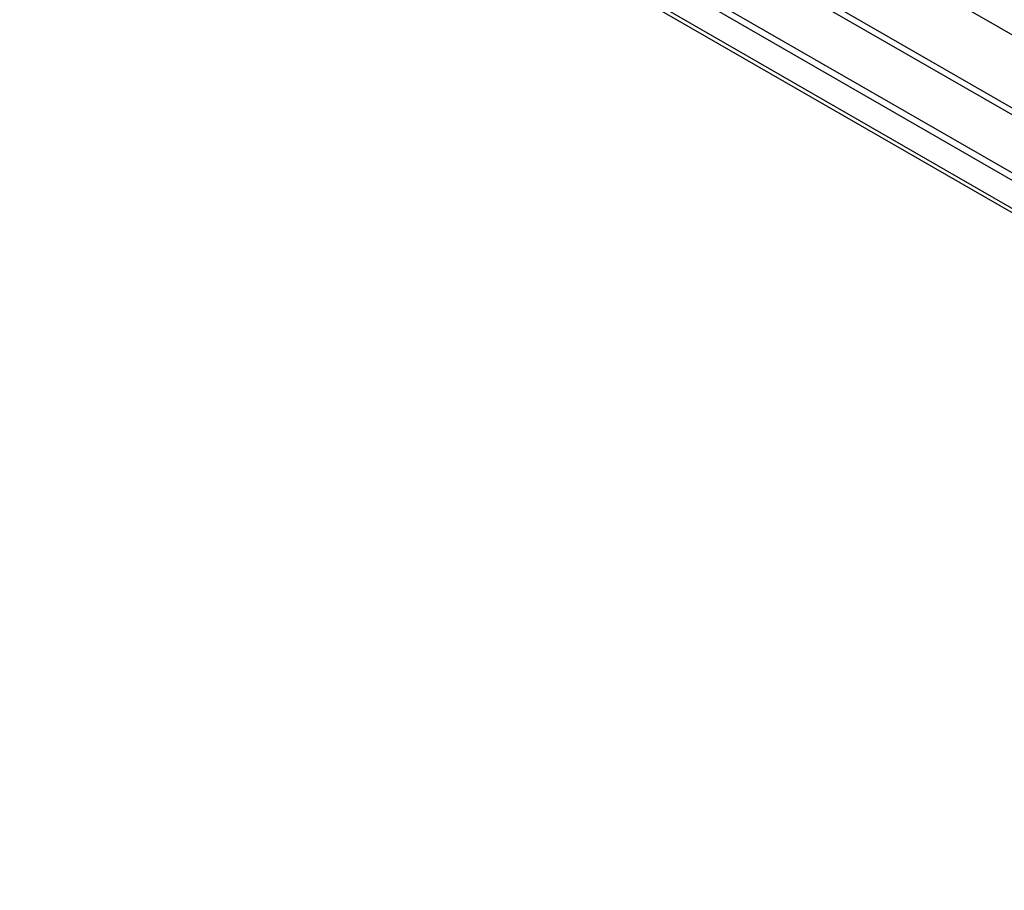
# Model space of a CAD drawing. Header units: inches. Extents: x 21 to 549, y 60 to 259.
# Tile 126 of 129: x 518.6 to 525.94, y 208.45 to 214.93. Entities that reach past the tile are written whole.
import ezdxf

# ---------------------------------------------------------------- set-up
doc = ezdxf.new("R2010")
doc.units = ezdxf.units.IN
doc.header["$MEASUREMENT"] = 0
doc.layers.add('Visible Edges(ANSI)', color=7, linetype='Continuous', lineweight=25)
doc.layers.add('Visible Tangent Edges(ANSI)', color=7, linetype='Continuous', lineweight=25)

msp = doc.modelspace()

# ---------------------------------------------------------------- linework, layer by layer
at = {"layer": 'Visible Edges(ANSI)'}
for p, q in [((502.6663, 227.2231), (539.8478, 205.8116)), ((539.7997, 205.7839), (502.6182, 227.1954)), ((539.7139, 205.591), (502.7452, 226.8798))]:
    msp.add_line(p, q, dxfattribs=at)
at = {"layer": 'Visible Tangent Edges(ANSI)'}
for p, q in [((502.835, 228.1542), (540.8787, 206.2463)), ((540.3143, 206.025), (503.3993, 227.283)), ((540.221, 206.0282), (503.4488, 227.2039)), ((502.6595, 226.9628), (539.7584, 205.599))]:
    msp.add_line(p, q, dxfattribs=at)

doc.saveas('drawing.dxf')
